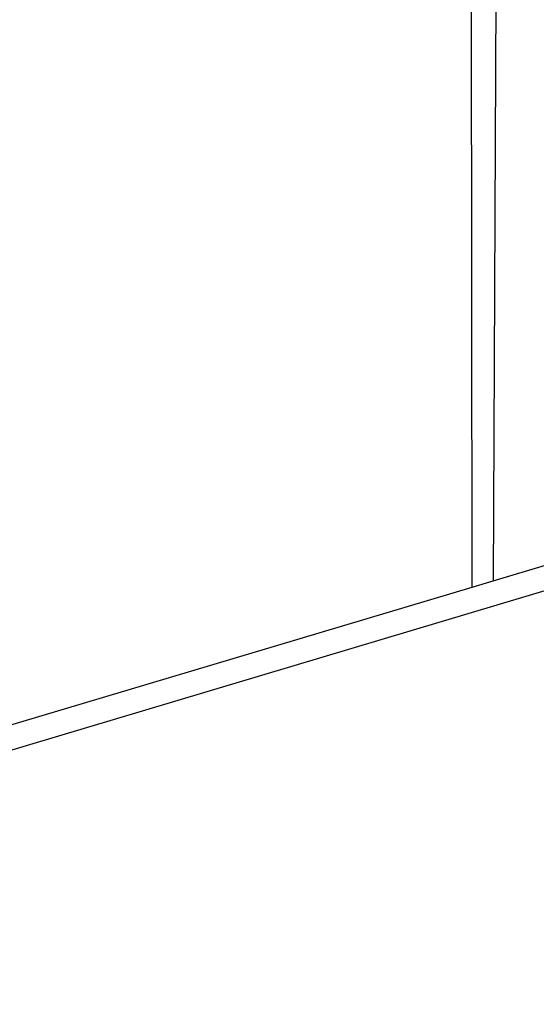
# Model space of a CAD drawing. Extents: x -123 to 134, y -72 to 67.
# Tile 4 of 10: x 2.86 to 6.1, y 54.4 to 60.57. Entities that reach past the tile are written whole.
import ezdxf

# ---------------------------------------------------------------- set-up
doc = ezdxf.new("R2010")
doc.units = 0
doc.header["$MEASUREMENT"] = 0
doc.layers.get('0').update_dxf_attribs({"linetype": 'CONTINUOUS'})

msp = doc.modelspace()

# ---------------------------------------------------------------- linework, layer by layer
for p, q in [((5.8658, 64.6726), (5.8331, 57.0526)), ((5.7013, 57.0133), (5.6917, 64.4451)), ((5.8331, 57.0526), (6.1814, 57.1564)), ((-2.5343, 54.3983), (6.4445, 57.0763)), ((5.7013, 57.0133), (5.8331, 57.0526)), ((-2.5363, 54.5573), (5.7013, 57.0133))]:
    msp.add_line(p, q)

doc.saveas('drawing.dxf')
